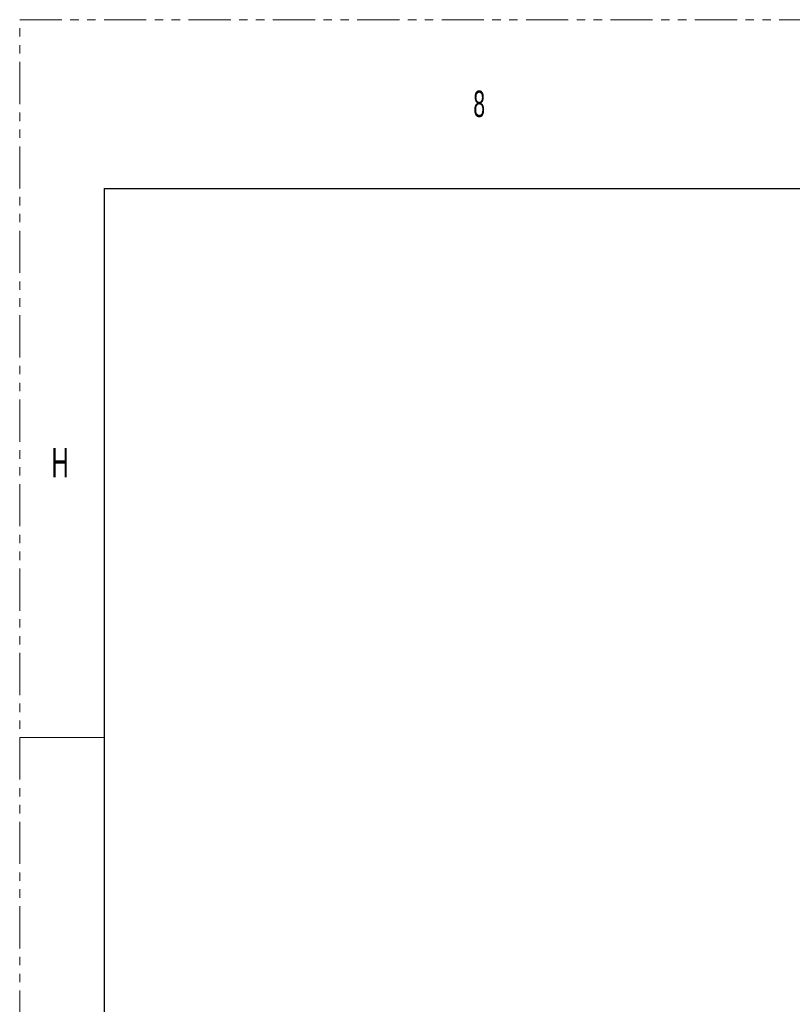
# Paper-space layout 'Sheet2' of a CAD drawing. Header units: millimetres. Extents: x 0 to 1118, y 0 to 864.
# Tile 31 of 85: x 0 to 116, y 715 to 864. Entities that reach past the tile are written whole.
import ezdxf

# ---------------------------------------------------------------- set-up
doc = ezdxf.new("R2010")
doc.units = ezdxf.units.MM
doc.linetypes.add('PHANTOM', pattern=[12.7, 6.35, -1.27, 1.27, -1.27, 1.27, -1.27])
doc.styles.add('SLDTEXTSTYLE2', font='TXT', dxfattribs={"width": 0.6})

psp = doc.layouts.new('Sheet2')

# ---------------------------------------------------------------- linework, layer by layer
at = {"color": 7, "linetype": 'PHANTOM', "lineweight": 0}
for p, q in [((0, 0), (0, 863.6)), ((0, 863.6), (1117.6, 863.6))]:
    psp.add_line(p, q, dxfattribs=at)
at = {"color": 7, "linetype": 'Continuous', "lineweight": 30}
for q in [(12.7, 25.4), (1104.9, 838.2)]:
    psp.add_line((12.7, 838.2), q, dxfattribs=at)
at = {"color": 7, "linetype": 'Continuous', "lineweight": 0}
psp.add_line((0, 755.65), (12.7, 755.65), dxfattribs=at)

# ---------------------------------------------------------------- texts
at = {"color": 7, "linetype": 'Continuous', "lineweight": 0, "attachment_point": 1, "style": 'SLDTEXTSTYLE2'}
for s, insert, char_height in [('8', (68.263, 852.929), 3.969), ('H', (4.794, 799.198), 4.445)]:
    psp.add_mtext(s, dxfattribs=dict(at, insert=insert, char_height=char_height))

doc.saveas('drawing.dxf')
